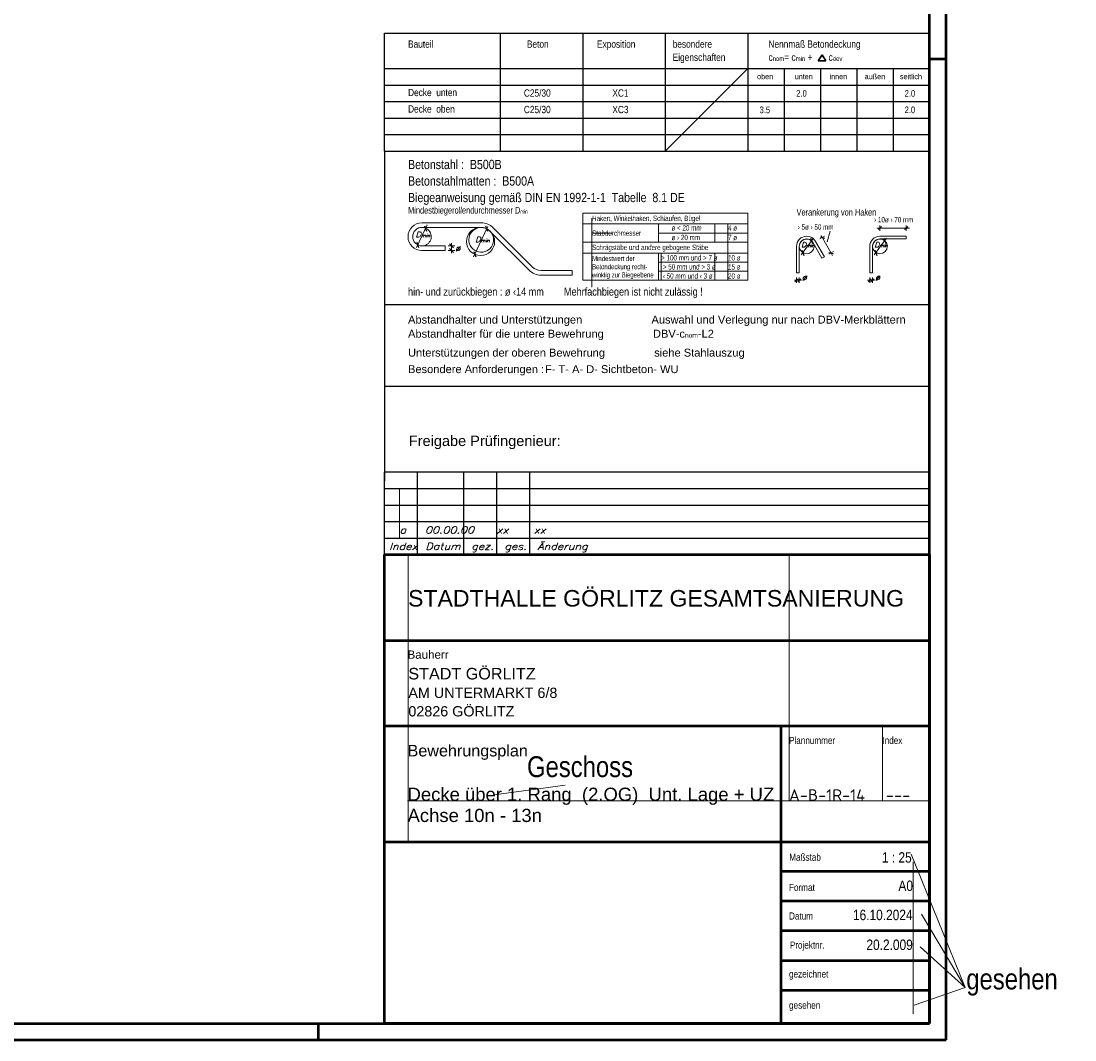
# Model space of a CAD drawing. Header units: millimetres. Extents: x -71 to 66, y -43 to 51.
# Tile 19 of 28: x 45 to 61, y 0 to 15. Entities that reach past the tile are written whole.
import ezdxf
from ezdxf.enums import TextEntityAlignment as Align

# ---------------------------------------------------------------- set-up
doc = ezdxf.new("R2010")
doc.units = ezdxf.units.MM
doc.styles.add('Arial', font='arial.ttf')
doc.styles.add('Arial Narrow', font='ARIALN.TTF')
doc.styles.add('isocp', font='isocp', dxfattribs={"width": 1.1})
doc.styles.add('Italic', font='Italic', dxfattribs={"width": 1.15})
doc.styles.add('msoutlook', font='msoutlook', dxfattribs={"width": 0.7, "oblique": 1.570796})

msp = doc.modelspace()

# ---------------------------------------------------------------- linework, layer by layer
at = {"color": 4, "linetype": 'Continuous', "lineweight": 50}
for p, q in [((59.45, 0), (59.45, 42.05)), ((59.2, 0.25), (59.2, 41.8)), ((50.95, 0.25), (50.95, 7.35)), ((50.95, 7.35), (59.2, 7.35)), ((59.2, 7.35), (59.2, 1.749996)), ((50.95, 6.05), (59.2, 6.05)), ((59.2, 5), (59.2, 4.75)), ((59.2, 4.75), (50.95, 4.75)), ((56.95, 4.75), (56.95, 0.25)), ((50.95, 3), (59.2, 3)), ((59.2, 2.55), (56.95, 2.55)), ((59.2, 2.1), (56.95, 2.1)), ((59.2, 1.65), (56.95, 1.65)), ((59.2, 1.749996), (59.2, 0.25)), ((59.2, 1.2), (56.95, 1.2)), ((59.2, 0.75), (56.95, 0.75)), ((1, 0.25), (59.2, 0.25)), ((59.2, 0.25), (50.95, 0.25)), ((0, 0), (59.45, 0))]:
    msp.add_line(p, q, dxfattribs=at)
at = {"color": 3, "linetype": 'Continuous', "lineweight": 25}
for p, q in [((50.95, 13.459069), (50.95, 15.247881)), ((50.95, 15.247881), (59.2, 15.247881)), ((52.7, 15.247881), (52.7, 13.459069)), ((53.95, 15.247881), (53.95, 13.459069)), ((55.2, 15.247881), (55.2, 13.459069)), ((56.45, 15.247881), (56.45, 13.459069)), ((59.2, 15.247881), (59.2, 13.459069)), ((50.95, 14.709069), (59.2, 14.709069)), ((57, 14.709069), (57, 13.459069)), ((57.55, 14.709069), (57.55, 13.459069)), ((58.1, 14.709069), (58.1, 13.459069)), ((58.65, 14.709069), (58.65, 13.459069)), ((59.2, 14.709069), (59.2, 13.459069)), ((50.95, 14.459069), (59.2, 14.459069)), ((50.95, 14.209069), (59.2, 14.209069)), ((50.95, 13.959069), (59.2, 13.959069)), ((50.95, 13.709069), (59.2, 13.709069)), ((50.95, 13.459069), (50.95, 8.465)), ((50.95, 13.459069), (59.2, 13.459069)), ((59.2, 8.465), (59.2, 13.459069)), ((51.586711, 12.244123), (51.557689, 12.323859)), ((52.511485, 12.243255), (52.482464, 12.32299)), ((58.424947, 12.270987), (58.472947, 12.318987)), ((58.822875, 12.270987), (58.870875, 12.318987)), ((57.398388, 12.140386), (57.427409, 12.06065)), ((57.543343, 12.159929), (57.608811, 12.141987)), ((58.507175, 12.140386), (58.536196, 12.06065)), ((51.43551, 12.078696), (51.464531, 11.998961)), ((51.991457, 11.994202), (51.931457, 12.054202)), ((51.991457, 11.924202), (51.931457, 11.984202)), ((52.301294, 11.937939), (52.330315, 11.858203)), ((57.265395, 11.960502), (57.294417, 11.880767)), ((57.676454, 11.92632), (57.741922, 11.908379)), ((58.374182, 11.960502), (58.403204, 11.880767)), ((57.209555, 11.528189), (57.161555, 11.480189)), ((57.203555, 11.480189), (57.251555, 11.528189)), ((58.318342, 11.528189), (58.270342, 11.480189)), ((58.312342, 11.480189), (58.360342, 11.528189)), ((50.95, 11.138194), (59.2, 11.138194)), ((50.95, 9.898099), (59.2, 9.898099)), ((50.95, 7.35), (50.95, 8.6)), ((59.2, 8.6), (50.95, 8.6)), ((51.45, 7.35), (51.45, 8.6)), ((52.15, 7.35), (52.15, 8.6)), ((52.65, 7.35), (52.65, 8.6)), ((53.15, 7.35), (53.15, 8.6)), ((59.2, 7.35), (59.2, 8.6)), ((50.95, 8.35), (59.2, 8.35)), ((50.95, 8.1), (59.2, 8.1)), ((50.95, 7.85), (59.2, 7.85)), ((50.95, 7.6), (59.2, 7.6))]:
    msp.add_line(p, q, dxfattribs=at)
at = {"color": 2, "linetype": 'Continuous', "lineweight": 35}
for p, q in [((57.515349, 14.825248), (57.573669, 14.920073)), ((57.573669, 14.920073), (57.63199, 14.825248)), ((57.63199, 14.825248), (57.515349, 14.825248))]:
    msp.add_line(p, q, dxfattribs=at)
at = {"color": 4, "linetype": 'Continuous', "lineweight": 50, "ltscale": 0.2}
for p, q in [((59.45, 14.85), (59.2, 14.85)), ((49.95, 0), (49.95, 0.25))]:
    msp.add_line(p, q, dxfattribs=at)
at = {"color": 9, "linetype": 'Continuous', "lineweight": 0}
for p, q in [((55.2, 13.459069), (56.45, 14.709069)), ((54.089623, 12.444265), (54.089623, 12.356689)), ((54.089623, 12.356689), (54.089623, 12.081689)), ((56.148223, 11.504189), (56.148223, 12.356689)), ((54.089623, 12.219189), (54.390064, 12.219189)), ((54.089623, 12.081689), (54.089623, 11.397265)), ((55.135426, 11.504189), (55.135426, 11.916689)), ((51.175366, 8.35), (51.175366, 7.6)), ((51.304747, 3), (51.304747, 7.35)), ((57.072953, 7.35), (57.072953, 3.619985)), ((58.4868, 4.75), (58.4868, 3.619985)), ((53.684672, 3.856308), (52.610109, 3.711655)), ((51.297521, 3.619985), (59.2, 3.619985)), ((59.740547, 0.791789), (58.922896, 2.814547)), ((58.951833, 2.695755), (58.951833, 0.393371)), ((59.740547, 0.791789), (59.07725, 1.905571)), ((59.740547, 0.791789), (59.0601, 1.408207)), ((59.740547, 0.791789), (58.968419, 0.525538))]:
    msp.add_line(p, q, dxfattribs=at)
at = {"color": 5, "linetype": 'Continuous', "lineweight": 18}
for p, q in [((53.95, 12.521689), (53.95, 11.504189)), ((53.95, 12.521689), (56.45, 12.521689)), ((56.45, 12.521689), (56.45, 11.504189)), ((51.430997, 11.999856), (51.592334, 12.345845)), ((51.515372, 12.374202), (52.412247, 12.374202)), ((52.412247, 12.304202), (51.515372, 12.304202)), ((52.297996, 11.856412), (52.513982, 12.319595)), ((53.186247, 11.706862), (52.594327, 12.298782)), ((53.95, 12.356689), (56.45, 12.356689)), ((55.09735, 12.356689), (55.09735, 12.081689)), ((55.95, 12.356689), (55.95, 12.081689)), ((58.404157, 12.294987), (58.894333, 12.294987)), ((58.448947, 12.334987), (58.448947, 12.254987)), ((58.846875, 12.334987), (58.846875, 12.254987)), ((53.136749, 11.657365), (52.54483, 12.249284)), ((55.09735, 12.219189), (56.45, 12.219189)), ((57.255391, 11.890211), (57.441962, 12.142565)), ((57.610831, 12.170761), (57.541323, 12.131155)), ((57.557498, 12.183564), (57.729908, 11.880987)), ((57.648275, 12.085377), (57.693941, 12.246551)), ((58.364178, 11.890211), (58.550749, 12.142565)), ((58.448947, 12.171031), (58.846875, 12.171031)), ((58.846875, 12.129031), (58.448947, 12.129031)), ((58.846875, 12.129031), (58.846875, 12.171031)), ((51.515372, 12.024202), (51.865372, 12.024202)), ((51.865372, 11.954202), (51.865372, 12.024202)), ((51.911457, 12.024202), (52.011457, 12.024202)), ((51.961457, 11.914202), (51.961457, 12.064202)), ((53.95, 12.081689), (56.45, 12.081689)), ((57.18566, 12.016531), (57.18566, 11.618603)), ((57.22766, 12.016531), (57.22766, 11.618603)), ((57.571017, 11.838619), (57.437906, 12.072227)), ((57.474397, 12.09302), (57.607509, 11.859412)), ((58.294447, 11.618603), (58.294447, 12.016531)), ((58.336447, 12.016531), (58.336447, 11.618603)), ((51.515372, 11.954202), (51.865372, 11.954202)), ((51.911457, 11.954202), (52.011457, 11.954202)), ((53.95, 11.916689), (56.45, 11.916689)), ((55.09735, 11.916689), (55.09735, 11.504189)), ((55.95, 11.916689), (55.95, 11.504189)), ((57.571017, 11.838619), (57.607509, 11.859412)), ((57.743942, 11.937153), (57.674434, 11.897547)), ((53.318829, 11.651945), (53.790505, 11.651945)), ((53.790505, 11.651945), (53.790505, 11.581945)), ((55.09735, 11.779189), (56.45, 11.779189)), ((57.22766, 11.712582), (57.22766, 11.792582)), ((53.790505, 11.581945), (53.318829, 11.581945)), ((53.95, 11.504189), (56.45, 11.504189)), ((55.09735, 11.641689), (56.45, 11.641689)), ((57.259555, 11.504189), (57.153555, 11.504189)), ((57.185555, 11.464189), (57.185555, 11.544189)), ((57.22766, 11.618603), (57.18566, 11.618603)), ((57.227555, 11.544189), (57.227555, 11.464189)), ((58.368342, 11.504189), (58.262342, 11.504189)), ((58.294342, 11.464189), (58.294342, 11.544189)), ((58.336447, 11.618603), (58.294447, 11.618603)), ((58.336342, 11.544189), (58.336342, 11.464189))]:
    msp.add_line(p, q, dxfattribs=at)
for centre, radius in [((52.402998, 12.090662), 0.2125), ((57.34016, 12.016531), 0.112069), ((58.448947, 12.016531), 0.112068)]:
    msp.add_circle(centre, radius, dxfattribs=at)
for centre, radius, start, end in [((51.515372, 12.164827), 0.210625, 90, 270), ((51.515372, 12.164827), 0.140625, 90, 180), ((51.515372, 12.164827), 0.140625, 270, 119.6747369), ((52.412247, 12.116702), 0.2575, 45, 90), ((52.412247, 12.116702), 0.1875, 44.9997839, 90), ((51.515372, 12.164827), 0.140625, 180, 270), ((57.34016, 12.016531), 0.1545, 90, 180), ((57.34016, 12.016531), 0.1125, 90, 180), ((57.34016, 12.016531), 0.1545, 29.6747344, 90), ((57.34016, 12.016531), 0.1125, 29.674636, 90), ((58.448947, 12.016531), 0.1545, 90, 180), ((58.448947, 12.016531), 0.1125, 90, 180), ((53.318829, 11.839445), 0.2575, 225, 270), ((53.318829, 11.839445), 0.1875, 225.0002161, 270)]:
    msp.add_arc(centre, radius, start, end, dxfattribs=at)
at = {"color": 9, "linetype": 'Continuous', "lineweight": 0}
msp.add_arc((52.412247, 12.116702), 0.1875, 90, 44.9997839, dxfattribs=at)

# ---------------------------------------------------------------- texts
at = {"color": 2, "lineweight": 35}
for s, height, style, p in [('Bauteil', 0.11, 'Arial Narrow', (51.304747, 15.025248)), ('Beton', 0.11, 'Arial Narrow', (53.104136, 15.025248)), ('Exposition', 0.11, 'Arial Narrow', (54.165807, 15.025248)), ('besondere', 0.11, 'Arial Narrow', (55.311283, 15.025248)), ('Nennmaß Betondeckung', 0.11, 'Arial Narrow', (56.761905, 15.025248)), ('Eigenschaften', 0.11, 'Arial Narrow', (55.311283, 14.825248)), ('Decke  unten', 0.11, 'Arial Narrow', (51.304747, 14.292747)), ('C25/30', 0.11, 'Arial Narrow', (53.058002, 14.284592)), ('XC1', 0.11, 'Arial Narrow', (54.398032, 14.284592)), ('2.0', 0.1, 'Arial Narrow', (57.181842, 14.284592)), ('2.0', 0.1, 'Arial Narrow', (58.82313, 14.284592)), ('Decke  oben', 0.11, 'Arial Narrow', (51.304747, 14.042747)), ('C25/30', 0.11, 'Arial Narrow', (53.058002, 14.034592)), ('XC3', 0.11, 'Arial Narrow', (54.398032, 14.034592)), ('3.5', 0.1, 'Arial Narrow', (56.627481, 14.034592)), ('2.0', 0.1, 'Arial Narrow', (58.82313, 14.034592)), ('Betonstahl :  B500B', 0.14, 'Arial Narrow', (51.304747, 13.187552)), ('Betonstahlmatten :  B500A', 0.14, 'Arial Narrow', (51.304747, 12.937552)), ('Biegeanweisung gemäß DIN EN 1992-1-1  Tabelle  8.1 DE', 0.14, 'Arial Narrow', (51.304747, 12.687552)), ('hin- und zurückbiegen : ø ‹14 mm        Mehrfachbiegen ist nicht zulässig !', 0.12, 'Arial Narrow', (51.304747, 11.271462)), ('Abstandhalter und Unterstützungen', 0.12, 'Arial', (51.304747, 10.848101)), ('Auswahl und Verlegung nur nach DBV-Merkblättern', 0.12, 'Arial', (54.989976, 10.848099)), ('Unterstützungen der oberen Bewehrung                siehe Stahlauszug', 0.12, 'Arial', (51.304747, 10.348099)), ('Besondere Anforderungen :', 0.12, 'Arial', (51.304747, 10.098099)), ('STADTHALLE GÖRLITZ GESAMTSANIERUNG', 0.25, 'Arial', (51.304747, 6.562896)), ('STADT GÖRLITZ', 0.175, 'Arial', (51.309103, 5.458769)), ('AM UNTERMARKT 6/8', 0.1555, 'Arial', (51.309103, 5.178869)), ('02826 GÖRLITZ', 0.1555, 'Arial', (51.309103, 4.898969)), ('Bewehrungsplan', 0.175, 'Arial', (51.297521, 4.293234))]:
    msp.add_text(s, height=height, dxfattribs=dict(at, style=style)).set_placement(p)
at = {"color": 3, "lineweight": 25}
for s, height, style, p in [('oben', 0.08, 'Arial Narrow', (56.588932, 14.549243)), ('unten', 0.08, 'Arial Narrow', (57.158225, 14.549243)), ('innen', 0.08, 'Arial Narrow', (57.685123, 14.549243)), ('außen', 0.08, 'Arial Narrow', (58.218078, 14.549243)), ('seitlich', 0.08, 'Arial Narrow', (58.751033, 14.549243)), ('Bauherr', 0.125, 'Arial', (51.297521, 5.772352)), ('Plannummer', 0.1075, 'Arial Narrow', (57.072954, 4.481968)), ('Index', 0.1075, 'Arial Narrow', (58.4868, 4.481968)), ('Maßstab', 0.1075, 'Arial Narrow', (57.076189, 2.713135)), ('Format', 0.1075, 'Arial Narrow', (57.072954, 2.255711)), ('Datum', 0.1075, 'Arial Narrow', (57.072954, 1.823087)), ('Projektnr.', 0.1075, 'Arial Narrow', (57.085187, 1.382927)), ('gezeichnet', 0.1075, 'Arial Narrow', (57.072954, 0.945074)), ('gesehen', 0.1075, 'Arial Narrow', (57.072954, 0.472371))]:
    msp.add_text(s, height=height, dxfattribs=dict(at, style=style)).set_placement(p)
at = {"color": 3, "lineweight": 25, "style": 'msoutlook', "oblique": 1.5707963, "width": 0.7}
for s, height, p in [('Haken, Winkelhaken, Schlaufen, Bügel', 0.081, (54.089623, 12.401688)), ('Verankerung von Haken', 0.1, (57.18566, 12.484105)), ('ø < 20 mm', 0.081, (55.292442, 12.257338)), ('4 ø', 0.081, (56.148223, 12.257338)), ('Stabdurchmesser', 0.081, (54.089623, 12.177517)), ('ø › 20 mm', 0.081, (55.292442, 12.111562)), ('7 ø', 0.081, (56.148224, 12.111562)), ('Schrägstäbe und andere gebogene Stäbe', 0.081, (54.089623, 11.961919)), ('Mindestwert der', 0.0775, (54.089623, 11.794651)), ('> 100 mm und > 7 ø', 0.081, (55.135426, 11.803905)), ('10 ø', 0.081, (56.148224, 11.803905)), ('Betondeckung recht-', 0.0775, (54.089623, 11.670651)), (' > 50 mm und > 3 ø', 0.081, (55.135426, 11.666405)), ('15 ø', 0.081, (56.148223, 11.666405)), ('winklig zur Biegeebene', 0.0775, (54.089623, 11.546651)), (' ‹ 50 mm und ‹ 3 ø', 0.081, (55.135426, 11.528905)), ('20 ø', 0.081, (56.148223, 11.528905))]:
    msp.add_text(s, height=height, dxfattribs=at).set_placement(p)
for s, p in [('› 10ø › 70 mm', (58.360124, 12.421255)), ('› 5ø › 50 mm', (57.203208, 12.310871))]:
    msp.add_text(s, height=0.081, dxfattribs=at).set_placement(p, align=Align.MIDDLE_LEFT)
at = {"color": 3, "lineweight": 25, "style": 'Italic', "width": 1.15}
for p in [(52.020918, 11.993556), (57.266807, 11.551131), (58.375594, 11.551131)]:
    msp.add_text('ø', height=0.081, dxfattribs=at).set_placement(p, align=Align.MIDDLE_LEFT)
at = {"color": 9, "lineweight": 0}
for s, height, style, p in [('F- T- A- D- Sichtbeton- WU', 0.12, 'Arial', (53.378232, 10.098095)), ('Freigabe Prüfingenieur:', 0.1575, 'Arial', (51.316624, 8.993623)), ('Geschoss', 0.315, 'Arial Narrow', (53.106061, 3.980296)), ('gesehen', 0.315, 'Arial Narrow', (59.756522, 0.765164)), ('gesehen', 0.315, 'Arial Narrow', (59.756522, 0.765164))]:
    msp.add_text(s, height=height, dxfattribs=dict(at, style=style)).set_placement(p)
at = {"color": 9, "lineweight": 0, "style": 'Italic', "width": 1.15}
msp.add_text('a   00.00.00   xx    xx', height=0.1075, dxfattribs=at).set_placement((51.175366, 7.667317))
at = {"color": 3, "lineweight": 25, "width": 1.15}
for s, height, style, p in [('Index', 0.1075, 'Italic', (51.018945, 7.419913)), ('Datum', 0.1075, 'Italic', (51.566406, 7.419913)), ('gez.', 0.1075, 'Italic', (52.262225, 7.419913)), ('ges.', 0.1075, 'Italic', (52.762225, 7.419913)), ('Änderung', 0.1075, 'Italic', (53.262225, 7.419913)), ('A-B-1R-14', 0.175, 'isocp', (57.072953, 3.619985)), ('---', 0.175, 'isocp', (58.538348, 3.619985))]:
    msp.add_text(s, height=height, dxfattribs=dict(at, style=style)).set_placement(p)
at = {"color": 4, "lineweight": 50, "style": 'Arial'}
for s, p in [('Decke über 1. Rang  (2.OG)  Unt. Lage + UZ', (51.297521, 3.619985)), ('Achse 10n - 13n', (51.297521, 3.299985))]:
    msp.add_text(s, height=0.2, dxfattribs=at).set_placement(p)
at = {"color": 2, "lineweight": 35, "style": 'Arial Narrow'}
for s, p in [('1 : 25', (58.930051, 2.684935)), ('A0', (58.949648, 2.256007)), ('16.10.2024', (58.943227, 1.81409)), ('20.2.009', (58.946647, 1.362305))]:
    msp.add_text(s, height=0.1575, dxfattribs=at).set_placement(p, align=Align.RIGHT)
at = {"color": 2, "lineweight": 35, "attachment_point": 7, "line_spacing_factor": 0.9}
for s, insert, char_height, style in [('c{\\A1;\\H.6x;\\S^ nom;}= c{\\A1;\\H.6x;\\S^ min;} +       c{\\A1;\\H.6x;\\S^ dev;}', (56.761905, 14.825248), 0.11, 'Arial Narrow'), ('Abstandhalter für die untere Bewehrung                DBV-c{\\A1;\\H.6x;\\S^ nom;}-L2', (51.304747, 10.598099), 0.12, 'Arial')]:
    msp.add_mtext(s, dxfattribs=dict(at, insert=insert, char_height=char_height, style=style))
at = {"color": 3, "lineweight": 25, "line_spacing_factor": 0.9}
for s, insert, char_height, attachment_point, style in [('Mindestbiegerollendurchmesser D{\\A1;\\H.6x;\\S^ min;}', (51.304747, 12.484105), 0.1, 7, 'msoutlook'), ('D{\\A1;\\H.6x;\\S^ min;}', (51.529098, 12.236759), 0.081, 2, 'Italic'), ('D{\\A1;\\H.6x;\\S^ min;}', (52.430235, 12.161066), 0.081, 2, 'Italic'), ('D{\\A1;\\H.6x;\\S^ min;}', (57.357648, 12.07899), 0.075, 2, 'Italic'), ('D{\\A1;\\H.6x;\\S^ min;}', (58.466186, 12.07899), 0.075, 2, 'Italic')]:
    msp.add_mtext(s, dxfattribs=dict(at, insert=insert, char_height=char_height, attachment_point=attachment_point, style=style))

doc.saveas('drawing.dxf')
